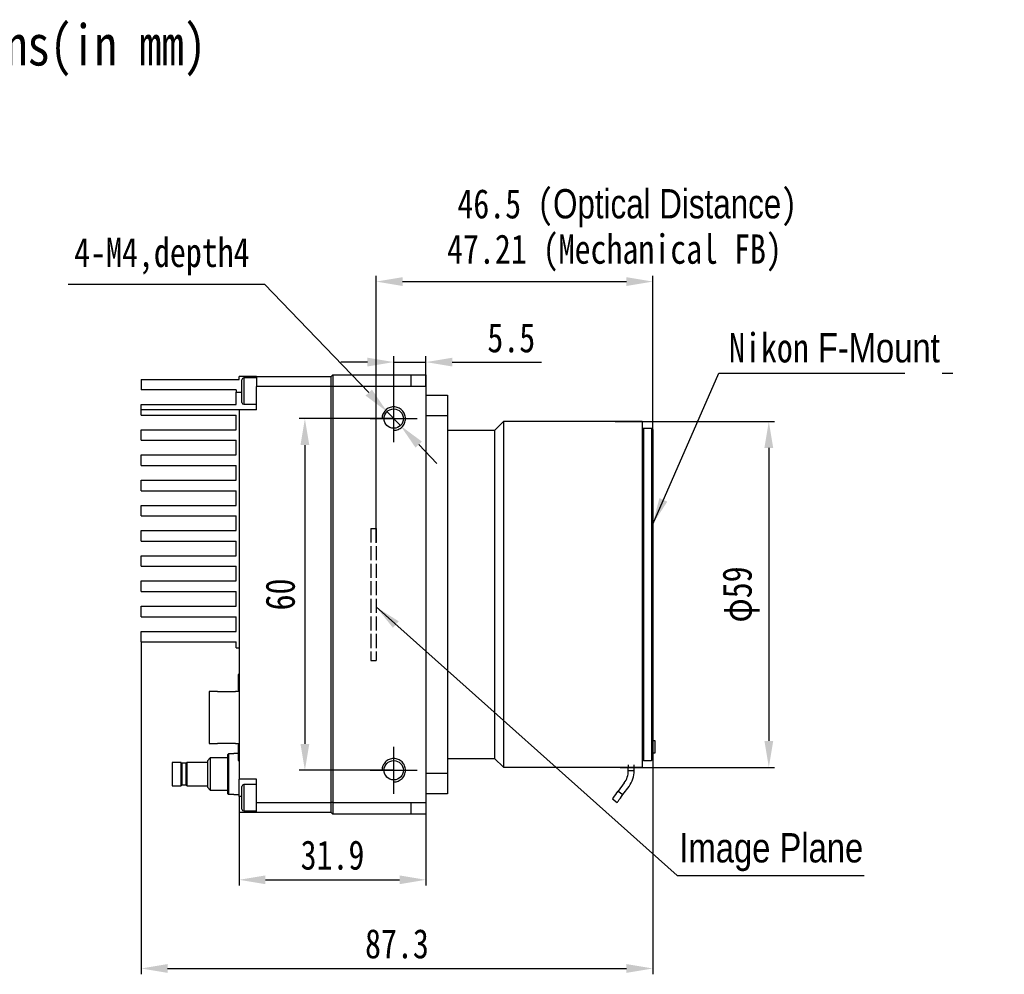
# Model space of a CAD drawing. Header units: millimetres. Extents: x 0 to 14371, y -50 to 237.
# Tile 3 of 4: x 14113 to 14281, y 74 to 237. Entities that reach past the tile are written whole.
import ezdxf

# ---------------------------------------------------------------- set-up
doc = ezdxf.new("R2010")
doc.units = ezdxf.units.MM
for name, pattern in [('ACAD_ISO02W100', [15, 12, -3]), ('CENTER', [50.8, 31.75, -6.35, 6.35, -6.35]), ('CENTER2', [28.575, 19.05, -3.175, 3.175, -3.175])]:
    doc.linetypes.add(name, pattern=pattern)
doc.layers.get('0').update_dxf_attribs({"lineweight": 15})
for name, color, linetype, lineweight in [('粗实线', 7, 'Continuous', 50), ('细实线', 3, 'Continuous', 25), ('细点画线', 1, 'CENTER2', 25), ('细虚线', 2, 'ACAD_ISO02W100', 25)]:
    doc.layers.add(name, color=color, linetype=linetype, lineweight=lineweight)
doc.styles.add('iTek', font='txt', dxfattribs={"width": 0.8, "height": 5})
doc.dimstyles.new('iTek', dxfattribs={"dimscale": 0, "dimtxt": 5, "dimasz": 4.5, "dimexe": 1, "dimexo": 0, "dimgap": 1.5, "dimtad": 1, "dimtoh": 1, "dimdsep": 46, "dimtxsty": 'iTek', "dimcen": 4, "dimclrd": 256, "dimclre": 256, "dimclrt": 256, "dimazin": 2, "dimtfac": 1, "dimtmove": 0, "dimatfit": 3, "dimfxl": 1, "dimlwd": -1, "dimlwe": -1, "dimarcsym": 0})

# ---------------------------------------------------------------- blocks, each defined once
blk = doc.blocks.new('*D84')
at = {"layer": 'Defpoints', "color": 0, "linetype": 'CENTER'}
for p in [(14182.73, 178.72), (14182.73, 174.57), (14177.23, 169.07)]:
    blk.add_point(p, dxfattribs=at)
at = {"layer": '细实线'}
for p, q in [((14172.73, 178.72), (14168.23, 178.72)), ((14177.23, 169.07), (14177.23, 179.72)), ((14177.23, 178.72), (14182.73, 178.72)), ((14182.73, 174.57), (14182.73, 179.72)), ((14187.23, 178.72), (14202.42, 178.72))]:
    blk.add_line(p, q, dxfattribs=at)
at = {"layer": '细实线', "linetype": 'CENTER'}
for points in [[(14172.73, 179.47), (14172.73, 177.97), (14177.23, 178.72)], [(14187.23, 179.47), (14187.23, 177.97), (14182.73, 178.72)]]:
    blk.add_solid(points, dxfattribs=at)
at = {"layer": '细实线', "linetype": 'CENTER', "insert": (14197.29, 182.85), "char_height": 5, "attachment_point": 5, "style": 'iTek'}
blk.add_mtext('5.5', dxfattribs=at)
blk = doc.blocks.new('*D82')
at = {"layer": 'Defpoints', "color": 0, "linetype": 'CENTER'}
for p in [(14221.44, 192.46), (14221.44, 159.47), (14174.23, 147.87)]:
    blk.add_point(p, dxfattribs=at)
at = {"layer": '细实线'}
for p, q in [((14174.23, 147.87), (14174.23, 193.46)), ((14221.44, 159.47), (14221.44, 193.46)), ((14178.73, 192.46), (14216.94, 192.46))]:
    blk.add_line(p, q, dxfattribs=at)
at = {"layer": '细实线', "linetype": 'CENTER'}
for points in [[(14178.73, 193.21), (14178.73, 191.71), (14174.23, 192.46)], [(14216.94, 193.21), (14216.94, 191.71), (14221.44, 192.46)]]:
    blk.add_solid(points, dxfattribs=at)
at = {"layer": '细实线', "linetype": 'CENTER', "insert": (14214.9, 197.34), "char_height": 5, "attachment_point": 5, "style": 'iTek'}
blk.add_mtext('47.21 (Mechanical FB)', dxfattribs=at)
blk = doc.blocks.new('*D83')
at = {"layer": 'Defpoints', "color": 0, "linetype": 'CENTER'}
for p in [(14215.01, 168.57), (14215.9, 109.57), (14241.24, 109.57)]:
    blk.add_point(p, dxfattribs=at)
at = {"layer": '细实线'}
for p, q in [((14215.01, 168.57), (14242.24, 168.57)), ((14241.24, 164.07), (14241.24, 114.07)), ((14215.9, 109.57), (14242.24, 109.57))]:
    blk.add_line(p, q, dxfattribs=at)
at = {"layer": '细实线', "linetype": 'CENTER'}
for points in [[(14240.49, 164.07), (14241.99, 164.07), (14241.24, 168.57)], [(14240.49, 114.07), (14241.99, 114.07), (14241.24, 109.57)]]:
    blk.add_solid(points, dxfattribs=at)
at = {"layer": '细实线', "linetype": 'CENTER', "insert": (14236.5, 139.07), "char_height": 5, "attachment_point": 5, "rotation": 90, "style": 'iTek'}
blk.add_mtext('φ59', dxfattribs=at)
blk = doc.blocks.new('*D85')
at = {"layer": 'Defpoints', "color": 0}
for p in [(14134.13, 130.97), (14221.44, 110.95), (14221.44, 75.25)]:
    blk.add_point(p, dxfattribs=at)
at = {"layer": '细实线'}
for p, q in [((14134.13, 130.97), (14134.13, 74.25)), ((14221.44, 110.95), (14221.44, 74.25)), ((14138.63, 75.25), (14216.94, 75.25))]:
    blk.add_line(p, q, dxfattribs=at)
for points in [[(14138.63, 76), (14138.63, 74.5), (14134.13, 75.25)], [(14216.94, 76), (14216.94, 74.5), (14221.44, 75.25)]]:
    blk.add_solid(points, dxfattribs=at)
at = {"layer": '细实线', "insert": (14177.78, 79.44), "char_height": 5, "attachment_point": 5, "style": 'iTek'}
blk.add_mtext('87.3', dxfattribs=at)
blk = doc.blocks.new('*D86')
at = {"layer": 'Defpoints', "color": 0}
for p in [(14150.83, 101.87), (14182.73, 101.57), (14182.73, 90.38)]:
    blk.add_point(p, dxfattribs=at)
at = {"layer": '细实线'}
for p, q in [((14150.83, 101.87), (14150.83, 89.38)), ((14182.73, 101.57), (14182.73, 89.38)), ((14155.33, 90.38), (14178.23, 90.38))]:
    blk.add_line(p, q, dxfattribs=at)
for points in [[(14155.33, 91.13), (14155.33, 89.63), (14150.83, 90.38)], [(14178.23, 91.13), (14178.23, 89.63), (14182.73, 90.38)]]:
    blk.add_solid(points, dxfattribs=at)
at = {"layer": '细实线', "insert": (14166.78, 94.57), "char_height": 5, "attachment_point": 5, "style": 'iTek'}
blk.add_mtext('31.9', dxfattribs=at)
blk = doc.blocks.new('*D90')
at = {"layer": 'Defpoints', "color": 0, "linetype": 'CENTER'}
for p in [(14176.09, 170.26), (14178.37, 167.88)]:
    blk.add_point(p, dxfattribs=at)
at = {"layer": '细实线'}
for p, q in [((14121.65, 192.02), (14155.17, 192.02)), ((14155.17, 192.02), (14172.97, 173.51)), ((14178.37, 167.88), (14176.09, 170.26)), ((14181.49, 164.64), (14184.61, 161.4))]:
    blk.add_line(p, q, dxfattribs=at)
at = {"layer": '细实线', "linetype": 'CENTER'}
for points in [[(14173.51, 174.03), (14172.43, 172.99), (14176.09, 170.26)], [(14182.03, 165.16), (14180.95, 164.12), (14178.37, 167.88)]]:
    blk.add_solid(points, dxfattribs=at)
at = {"layer": '细实线', "linetype": 'CENTER', "insert": (14137.66, 196.73), "char_height": 5, "attachment_point": 5, "style": 'iTek'}
blk.add_mtext('4-M4,depth4', dxfattribs=at)
blk = doc.blocks.new('*D92')
at = {"layer": 'Defpoints', "color": 0}
for p in [(14177.23, 169.07), (14162.07, 109.07), (14177.23, 109.07)]:
    blk.add_point(p, dxfattribs=at)
at = {"layer": '细实线'}
for p, q in [((14177.23, 169.07), (14161.07, 169.07)), ((14162.07, 164.57), (14162.07, 113.57)), ((14177.23, 109.07), (14161.07, 109.07))]:
    blk.add_line(p, q, dxfattribs=at)
for points in [[(14161.32, 164.57), (14162.82, 164.57), (14162.07, 169.07)], [(14161.32, 113.57), (14162.82, 113.57), (14162.07, 109.07)]]:
    blk.add_solid(points, dxfattribs=at)
at = {"layer": '细实线', "insert": (14157.88, 139.07), "char_height": 5, "attachment_point": 5, "rotation": 90, "style": 'iTek'}
blk.add_mtext('60', dxfattribs=at)

msp = doc.modelspace()

# ---------------------------------------------------------------- linework, layer by layer
at = {"linetype": 'Continuous', "lineweight": 30}
msp.add_line((14221.439, 167.198), (14221.439, 110.948), dxfattribs=at)
for centre in [(14177.229, 169.073), (14177.229, 109.073)]:
    msp.add_circle(centre, 1.65, dxfattribs=at)
at = {"color": 7, "linetype": 'Continuous', "lineweight": 30}
for centre in [(14177.229, 169.073), (14177.229, 169.073), (14177.229, 169.073), (14177.229, 169.073), (14177.229, 109.073), (14177.229, 109.073), (14177.229, 109.073), (14177.229, 109.073)]:
    msp.add_circle(centre, 1.65, dxfattribs=at)
at = {"layer": '粗实线', "lineweight": 30}
for p, q in [((14166.829, 176.573), (14166.529, 176.273)), ((14166.829, 176.573), (14166.829, 174.573)), ((14166.829, 176.573), (14180.229, 176.573)), ((14180.229, 174.573), (14180.229, 176.573)), ((14180.229, 176.573), (14182.729, 176.573)), ((14182.729, 176.573), (14182.729, 174.573)), ((14134.129, 175.773), (14150.829, 175.773)), ((14134.129, 175.773), (14134.129, 173.973)), ((14150.829, 175.773), (14150.829, 176.273)), ((14153.829, 176.273), (14150.829, 176.273)), ((14151.329, 171.836), (14151.329, 175.711)), ((14153.829, 176.023), (14151.642, 176.023)), ((14151.642, 176.023), (14151.642, 171.523)), ((14153.829, 176.273), (14153.829, 174.573)), ((14153.829, 176.273), (14166.529, 176.273)), ((14166.529, 174.573), (14166.529, 176.273)), ((14150.329, 173.973), (14134.129, 173.973)), ((14150.329, 173.973), (14150.329, 173.573)), ((14150.329, 171.473), (14150.329, 173.573)), ((14150.329, 173.573), (14151.329, 173.573)), ((14166.529, 174.573), (14153.829, 174.573)), ((14153.829, 170.573), (14153.829, 174.573)), ((14166.529, 103.573), (14166.529, 174.573)), ((14166.829, 174.573), (14166.529, 174.573)), ((14166.829, 174.573), (14166.829, 103.573)), ((14180.229, 174.573), (14166.829, 174.573)), ((14182.729, 174.573), (14180.229, 174.573)), ((14182.729, 174.573), (14182.729, 103.573)), ((14134.129, 171.473), (14150.329, 171.473)), ((14134.129, 170.573), (14134.129, 171.473)), ((14151.642, 171.523), (14153.829, 171.523)), ((14182.729, 173.073), (14186.419, 173.073)), ((14186.419, 173.073), (14186.419, 169.573)), ((14134.129, 169.673), (14134.129, 170.573)), ((14150.829, 170.573), (14134.129, 170.573)), ((14150.829, 170.573), (14150.829, 107.573)), ((14153.829, 170.573), (14150.829, 170.573)), ((14134.129, 169.673), (14150.329, 169.673)), ((14150.329, 167.173), (14150.329, 169.673)), ((14186.419, 169.573), (14182.729, 169.573)), ((14186.419, 169.573), (14186.419, 108.573)), ((14195.939, 168.573), (14194.439, 167.073)), ((14219.649, 168.573), (14195.939, 168.573)), ((14195.939, 168.573), (14195.939, 109.573)), ((14219.649, 168.573), (14219.649, 109.573)), ((14134.129, 165.373), (14134.129, 167.173)), ((14134.129, 167.173), (14150.329, 167.173)), ((14194.439, 167.073), (14186.419, 167.073)), ((14194.439, 167.073), (14194.439, 111.073)), ((14219.849, 167.398), (14219.649, 167.198)), ((14221.239, 167.398), (14219.849, 167.398)), ((14219.849, 167.398), (14219.849, 110.748)), ((14221.439, 167.198), (14221.239, 167.398)), ((14221.239, 167.398), (14221.239, 110.748)), ((14221.439, 167.198), (14221.439, 139.073)), ((14134.129, 165.373), (14150.329, 165.373)), ((14150.329, 162.873), (14150.329, 165.373)), ((14134.129, 161.073), (14134.129, 162.873)), ((14134.129, 162.873), (14150.329, 162.873)), ((14134.129, 161.073), (14150.329, 161.073)), ((14150.329, 158.573), (14150.329, 161.073)), ((14134.129, 156.773), (14134.129, 158.573)), ((14134.129, 158.573), (14150.329, 158.573)), ((14134.129, 156.773), (14150.329, 156.773)), ((14150.329, 154.273), (14150.329, 156.773)), ((14134.129, 152.473), (14134.129, 154.273)), ((14134.129, 154.273), (14150.329, 154.273)), ((14134.129, 152.473), (14150.329, 152.473)), ((14150.329, 149.973), (14150.329, 152.473)), ((14134.129, 149.973), (14150.329, 149.973)), ((14134.129, 148.173), (14134.129, 149.973)), ((14134.129, 148.173), (14150.329, 148.173)), ((14150.329, 145.673), (14150.329, 148.173)), ((14134.129, 145.673), (14150.329, 145.673)), ((14134.129, 143.873), (14134.129, 145.673)), ((14134.129, 143.873), (14150.329, 143.873)), ((14150.329, 141.373), (14150.329, 143.873)), ((14134.129, 141.373), (14150.329, 141.373)), ((14134.129, 139.573), (14134.129, 141.373)), ((14134.129, 139.573), (14150.329, 139.573)), ((14150.329, 137.073), (14150.329, 139.573)), ((14221.439, 139.073), (14221.439, 110.948)), ((14134.129, 137.073), (14150.329, 137.073)), ((14134.129, 135.273), (14134.129, 137.073)), ((14134.129, 135.273), (14150.329, 135.273)), ((14150.329, 132.773), (14150.329, 135.273)), ((14134.129, 132.773), (14150.329, 132.773)), ((14134.129, 130.973), (14134.129, 132.773)), ((14134.129, 130.973), (14150.329, 130.973)), ((14150.329, 129.973), (14150.329, 130.973)), ((14150.329, 129.973), (14150.829, 129.973)), ((14150.829, 125.423), (14150.679, 125.423)), ((14150.679, 125.423), (14150.679, 122.723)), ((14150.679, 122.723), (14150.829, 122.723)), ((14147.129, 122.498), (14145.729, 122.498)), ((14145.729, 122.498), (14145.729, 118.073)), ((14147.129, 122.434), (14147.129, 122.498)), ((14150.229, 122.434), (14147.129, 122.434)), ((14150.829, 122.498), (14150.229, 122.498)), ((14150.229, 122.498), (14150.229, 122.434)), ((14145.729, 118.073), (14145.729, 113.648)), ((14145.729, 113.648), (14147.129, 113.648)), ((14147.129, 113.648), (14147.129, 113.712)), ((14147.129, 113.712), (14150.229, 113.712)), ((14150.229, 113.712), (14150.229, 113.648)), ((14150.229, 113.648), (14150.829, 113.648)), ((14150.829, 113.423), (14150.679, 113.423)), ((14150.679, 113.423), (14150.679, 110.723)), ((14221.859, 114.073), (14221.439, 114.073)), ((14221.859, 112.073), (14221.859, 114.073)), ((14145.929, 111.173), (14145.429, 110.673)), ((14148.929, 111.173), (14145.929, 111.173)), ((14145.929, 111.173), (14145.929, 105.673)), ((14148.929, 111.786), (14149.029, 111.888)), ((14148.929, 105.06), (14148.929, 111.786)), ((14149.029, 111.888), (14149.029, 104.959)), ((14149.929, 111.888), (14149.029, 111.888)), ((14150.679, 111.923), (14149.929, 111.923)), ((14149.929, 111.888), (14149.929, 111.923)), ((14186.419, 111.073), (14194.439, 111.073)), ((14194.439, 111.073), (14195.939, 109.573)), ((14219.649, 110.948), (14219.849, 110.748)), ((14221.239, 110.748), (14221.439, 110.948)), ((14221.439, 112.073), (14221.859, 112.073)), ((14140.929, 110.423), (14139.429, 110.423)), ((14139.429, 110.423), (14139.429, 106.423)), ((14140.929, 106.423), (14140.929, 110.423)), ((14141.779, 110.273), (14141.079, 110.273)), ((14141.079, 110.273), (14141.079, 108.423)), ((14141.779, 108.423), (14141.779, 110.273)), ((14145.429, 110.423), (14141.929, 110.423)), ((14141.929, 110.423), (14141.929, 106.423)), ((14145.429, 110.673), (14145.429, 106.173)), ((14150.679, 110.723), (14150.829, 110.723)), ((14195.939, 109.573), (14217.259, 109.573)), ((14217.259, 109.997), (14217.259, 109.573)), ((14217.259, 108.988), (14217.259, 109.573)), ((14217.259, 109.573), (14218.259, 109.573)), ((14218.259, 109.573), (14218.259, 109.997)), ((14218.259, 109.573), (14219.649, 109.573)), ((14218.259, 108.988), (14218.259, 109.573)), ((14219.849, 110.748), (14221.239, 110.748)), ((14141.079, 108.423), (14141.079, 106.573)), ((14141.779, 106.573), (14141.779, 108.423)), ((14153.829, 107.573), (14150.829, 107.573)), ((14150.829, 104.573), (14150.829, 107.573)), ((14153.829, 103.573), (14153.829, 107.573)), ((14182.729, 108.573), (14186.419, 108.573)), ((14186.419, 108.573), (14186.419, 105.073)), ((14218.259, 108.988), (14217.259, 108.988)), ((14139.429, 106.423), (14140.929, 106.423)), ((14141.079, 106.573), (14141.779, 106.573)), ((14141.929, 106.423), (14145.429, 106.423)), ((14145.429, 106.173), (14145.929, 105.673)), ((14151.329, 102.436), (14151.329, 106.311)), ((14153.829, 106.623), (14151.642, 106.623)), ((14151.642, 106.623), (14151.642, 102.123)), ((14216.577, 106.912), (14215.542, 105.507)), ((14216.347, 104.914), (14217.382, 106.319)), ((14145.929, 105.673), (14148.929, 105.673)), ((14149.029, 104.959), (14148.929, 105.06)), ((14149.929, 104.959), (14149.029, 104.959)), ((14149.929, 104.923), (14149.929, 104.959)), ((14149.929, 104.923), (14150.829, 104.923)), ((14150.829, 104.573), (14150.829, 101.873)), ((14151.329, 104.573), (14150.829, 104.573)), ((14186.419, 105.073), (14182.729, 105.073)), ((14214.569, 104.186), (14215.374, 103.593)), ((14215.542, 105.507), (14216.347, 104.914)), ((14153.829, 103.573), (14166.529, 103.573)), ((14153.829, 101.873), (14153.829, 103.573)), ((14166.529, 101.873), (14166.529, 103.573)), ((14166.829, 103.573), (14166.529, 103.573)), ((14166.829, 103.573), (14180.229, 103.573)), ((14166.829, 103.573), (14166.829, 101.573)), ((14180.229, 103.573), (14182.729, 103.573)), ((14180.229, 101.573), (14180.229, 103.573)), ((14182.729, 103.573), (14182.729, 101.573)), ((14153.829, 101.873), (14150.829, 101.873)), ((14151.642, 102.123), (14153.829, 102.123)), ((14166.529, 101.873), (14153.829, 101.873)), ((14166.829, 101.573), (14166.529, 101.873)), ((14180.229, 101.573), (14166.829, 101.573)), ((14182.729, 101.573), (14180.229, 101.573))]:
    msp.add_line(p, q, dxfattribs=at)
at = {"layer": '粗实线', "lineweight": 30, "flags": 128}
for points in [[(14214.569, 104.186), (14214.592, 104.218), (14214.661, 104.312), (14214.773, 104.464), (14214.924, 104.668), (14215.107, 104.917), (14215.316, 105.2), (14215.542, 105.507)], [(14215.374, 103.593), (14215.397, 103.625), (14215.466, 103.718), (14215.578, 103.871), (14215.729, 104.075), (14215.912, 104.324), (14216.121, 104.607), (14216.347, 104.914)]]:
    msp.add_lwpolyline(points, dxfattribs=at)
at = {"layer": '粗实线', "lineweight": 30}
for centre in [(14177.229, 169.073), (14177.229, 109.073)]:
    msp.add_circle(centre, 1.65, dxfattribs=at)
for centre, radius, start, end in [((14151.642, 175.711), 0.313, 90, 180), ((14151.642, 171.836), 0.313, 180, 270), ((14147.629, 121.873), 0.6, 69.22209, 110.77791), ((14147.629, 114.273), 0.6, 249.22209, 290.77791), ((14141.079, 110.423), 0.15, 180, 270), ((14141.779, 110.423), 0.15, 270, 0), ((14213.759, 108.988), 3.5, 323.61565, 0), ((14213.759, 108.988), 4.5, 323.61565, 0), ((14141.079, 106.423), 0.15, 90, 180), ((14141.779, 106.423), 0.15, 0, 90), ((14151.642, 106.311), 0.312, 90, 180), ((14151.642, 102.436), 0.312, 180, 270)]:
    msp.add_arc(centre, radius, start, end, dxfattribs=at)
at = {"layer": '细实线', "linetype": 'CENTER'}
for centre in [(14177.229, 169.073), (14177.229, 109.073)]:
    msp.add_arc(centre, 2, 270, 180, dxfattribs=at)
at = {"layer": '细点画线'}
for p, q in [((14177.229, 165.073), (14177.229, 173.073)), ((14173.229, 169.073), (14181.229, 169.073)), ((14177.229, 105.073), (14177.229, 113.073)), ((14173.229, 109.073), (14181.229, 109.073))]:
    msp.add_line(p, q, dxfattribs=at)
at = {"layer": '细虚线', "ltscale": 0.2}
for p, q in [((14173.328, 150.323), (14174.229, 150.323)), ((14173.328, 150.323), (14173.328, 127.823)), ((14174.229, 150.323), (14174.229, 127.823)), ((14173.328, 127.823), (14174.229, 127.823))]:
    msp.add_line(p, q, dxfattribs=at)

# ---------------------------------------------------------------- texts
at = {"layer": '细实线', "color": 1, "linetype": 'CENTER', "attachment_point": 1, "style": 'iTek'}
for s, insert, char_height, width in [('{\\C0;TS25MCXP Camera Mechanical Dimensions(in mm)}', (13977.588, 236.333), 7, 245.97301), ('{\\C256;Nikon\\fArial|b0|i0|c134|p34; \\fArial|b0|i0|c0|p34;F-Mount}', (14234.452, 183.667), 5, 49.62247), ('{\\fArial|b0|i0|c0|p34;Image Plane}', (14225.981, 98.343), 5, 49.62247)]:
    msp.add_mtext(s, dxfattribs=dict(at, insert=insert, char_height=char_height, width=width))
at = {"layer": '细实线', "linetype": 'CENTER', "insert": (14188.092, 208.241), "char_height": 5, "width": 110.81781, "attachment_point": 1, "style": 'iTek'}
msp.add_mtext('46.5 ({\\f@方正黑体简体|b0|i0|c134|p2;Optical Distance})', dxfattribs=at)

# ---------------------------------------------------------------- dimensions: what is measured, and where the dimension line sits
at = {"layer": '细实线', "color": 1, "linetype": 'CENTER'}
dim = msp.add_linear_dim(base=(14221.439, 192.463), p1=(14174.229, 147.87), p2=(14221.439, 159.474), text='<> (Mechanical FB)', dimstyle='iTek', override={"dimscale": 1}, dxfattribs=at)
dim.commit()
dim.dimension.update_dxf_attribs({"geometry": '*D82', "text_midpoint": (14214.898, 192.463), "dimtype": 160})
dim = msp.add_diameter_dim_2p(p1=(14178.373, 167.884), p2=(14176.086, 170.263), text='4-M4,depth4', dimstyle='iTek', override={"dimscale": 1, "dimtxt": 5}, dxfattribs=at)
dim.commit()
dim.dimension.update_dxf_attribs({"geometry": '*D90', "text_midpoint": (14137.657, 192.022), "dimtype": 163})
dim = msp.add_linear_dim(base=(14182.729, 178.718), p1=(14177.229, 169.073), p2=(14182.729, 174.573), dimstyle='iTek', override={"dimscale": 1}, dxfattribs=at)
dim.commit()
dim.dimension.update_dxf_attribs({"geometry": '*D84', "text_midpoint": (14197.286, 178.718), "dimtype": 160})
at = {"layer": '细实线'}
dim = msp.add_linear_dim(base=(14162.073, 109.073), p1=(14177.229, 169.073), p2=(14177.229, 109.073), angle=90, dimstyle='iTek', override={"dimscale": 1}, dxfattribs=at)
dim.commit()
dim.dimension.update_dxf_attribs({"geometry": '*D92', "text_midpoint": (14157.876, 139.073)})
at = {"layer": '细实线', "color": 1, "linetype": 'CENTER'}
dim = msp.add_linear_dim(base=(14241.236, 109.573), p1=(14215.012, 168.573), p2=(14215.901, 109.573), angle=90, text='φ<>', dimstyle='iTek', override={"dimscale": 1}, dxfattribs=at)
dim.commit()
dim.dimension.update_dxf_attribs({"geometry": '*D83', "text_midpoint": (14236.504, 139.073)})
at = {"layer": '细实线'}
dim = msp.add_linear_dim(base=(14221.439, 75.254), p1=(14134.129, 130.973), p2=(14221.439, 110.948), text='87.3', dimstyle='iTek', override={"dimscale": 1}, dxfattribs=at)
dim.commit()
dim.dimension.update_dxf_attribs({"geometry": '*D85', "text_midpoint": (14177.784, 79.441)})
dim = msp.add_linear_dim(base=(14182.729, 90.384), p1=(14150.829, 101.873), p2=(14182.729, 101.573), dimstyle='iTek', override={"dimscale": 1}, dxfattribs=at)
dim.commit()
dim.dimension.update_dxf_attribs({"geometry": '*D86', "text_midpoint": (14166.779, 94.574)})

# ---------------------------------------------------------------- leaders
at = {"layer": '细实线', "color": 1, "linetype": 'CENTER'}
msp.add_leader([(14221.439, 151.091), (14232.701, 176.82), (14272.669, 176.82)], dimstyle='iTek', override={"dimscale": 1, "dimtad": 0}, dxfattribs=at)
at = {"layer": '细实线', "color": 1}
msp.add_leader([(14174.229, 136.932), (14225.606, 91.107), (14257.517, 91.107)], dimstyle='iTek', override={"dimscale": 1, "dimtad": 0}, dxfattribs=at)

doc.saveas('drawing.dxf')
